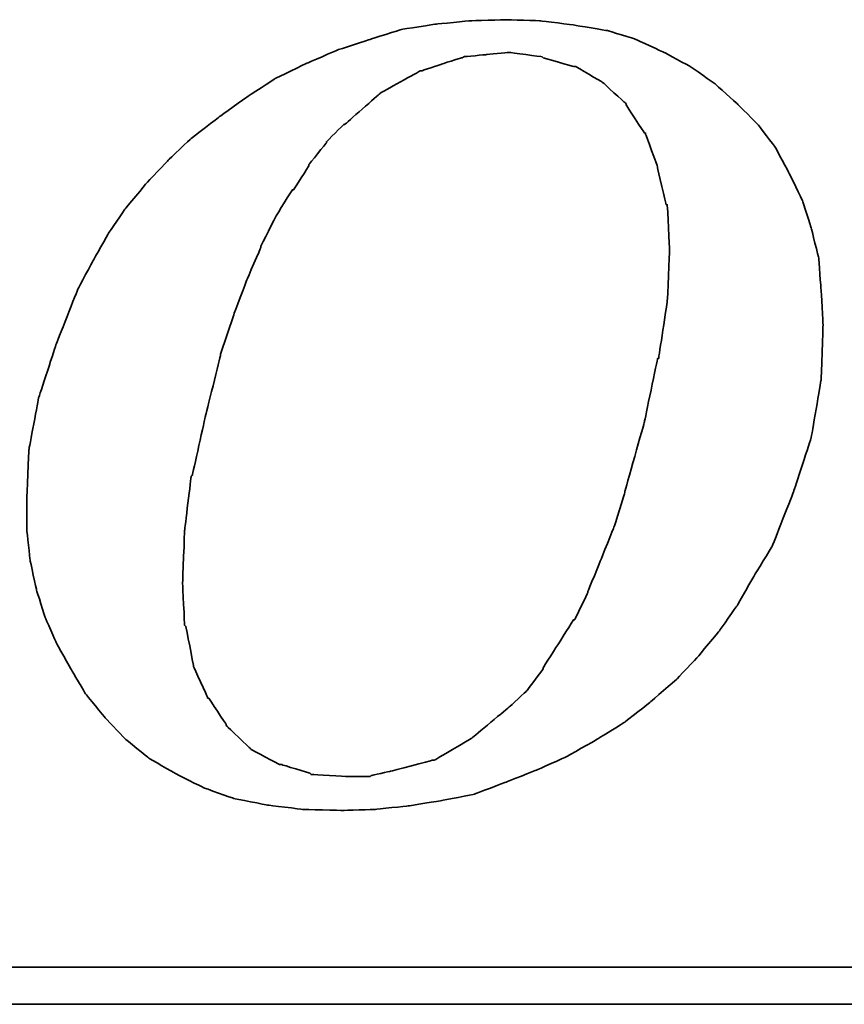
# Model space of a CAD drawing. Extents: x 360 to 2037, y -503 to 705.
# Tile 42 of 47: x 949.32 to 952.52, y 203.8 to 207.63. Entities that reach past the tile are written whole.
import ezdxf

# ---------------------------------------------------------------- set-up
doc = ezdxf.new("R2010")
doc.units = 0
doc.header["$LTSCALE"] = 2
doc.header["$MEASUREMENT"] = 0
doc.layers.add('CHA', color=7, linetype='Continuous')
doc.layers.add('layer 1', color=7, linetype='Continuous')

# ---------------------------------------------------------------- blocks, each defined once
blk = doc.blocks.new('TBI MOTION logo(完整正式版)')
at = {"layer": 'layer 1', "color": 22, "lineweight": 35}
for points, knots in [([(35.79625, -6.98375), (35.79625, -6.98375), (36.23125, -7.43875), (36.23125, -7.43875), (36.23125, -7.43875), (36.23125, -7.43875), (36.75625, -7.87125), (36.75625, -7.87125), (36.75625, -7.87125), (36.75625, -7.87125), (37.33125, -8.20375), (37.33125, -8.20375), (37.33125, -8.20375), (37.33125, -8.20375), (37.95625, -8.51875), (37.95625, -8.51875), (37.95625, -8.51875), (37.95625, -8.51875), (38.62625, -8.75875), (38.62625, -8.75875), (38.62625, -8.75875), (38.62625, -8.75875), (39.37125, -8.90375), (39.37125, -8.90375), (39.37125, -8.90375), (39.37125, -8.90375), (40.14125, -8.99875), (40.14125, -8.99875), (40.14125, -8.99875), (40.14125, -8.99875), (41.02625, -9.02375), (41.02625, -9.02375), (41.02625, -9.02375), (41.02625, -9.02375), (41.74625, -8.99875), (41.74625, -8.99875), (41.74625, -8.99875), (41.74625, -8.99875), (42.46625, -8.92375), (42.46625, -8.92375), (42.46625, -8.92375), (42.46625, -8.92375), (43.21125, -8.80625), (43.21125, -8.80625), (43.21125, -8.80625), (43.21125, -8.80625), (43.93125, -8.66375), (43.93125, -8.66375), (43.93125, -8.66375), (43.93125, -8.66375), (44.62625, -8.39875), (44.62625, -8.39875), (44.62625, -8.39875), (44.62625, -8.39875), (45.29625, -8.13375), (45.29625, -8.13375), (45.29625, -8.13375), (45.29625, -8.13375), (45.94625, -7.84375), (45.94625, -7.84375), (45.94625, -7.84375), (45.94625, -7.84375), (46.61625, -7.46375), (46.61625, -7.46375), (46.61625, -7.46375), (46.61625, -7.46375), (47.24125, -7.07875), (47.24125, -7.07875), (47.24125, -7.07875), (47.24125, -7.07875), (47.81625, -6.62375), (47.81625, -6.62375), (47.81625, -6.62375), (47.81625, -6.62375), (48.36875, -6.14375), (48.36875, -6.14375), (48.36875, -6.14375), (48.36875, -6.14375), (48.84625, -5.64125), (48.84625, -5.64125), (48.84625, -5.64125), (48.84625, -5.64125), (49.32625, -5.06375), (49.32625, -5.06375), (49.32625, -5.06375), (49.32625, -5.06375), (49.71125, -4.51374), (49.71125, -4.51374), (49.71125, -4.51374), (49.71125, -4.51374), (50.09625, -3.83874), (50.09625, -3.83874), (50.09625, -3.83874), (50.09625, -3.83874), (50.48125, -3.21374), (50.48125, -3.21374), (50.48125, -3.21374), (50.48125, -3.21374), (50.96125, -1.99125), (50.96125, -1.99125), (50.96125, -1.99125), (50.96125, -1.99125), (51.34375, -0.81875), (51.34375, -0.81875), (51.34375, -0.81875), (51.34375, -0.81875), (51.56125, 0.45624), (51.56125, 0.45624), (51.56125, 0.45624), (51.56125, 0.45624), (51.60625, 1.67624), (51.60625, 1.67624), (51.60625, 1.67624), (51.60625, 1.67624), (51.56125, 2.44625), (51.56125, 2.44625), (51.56125, 2.44625), (51.56125, 2.44625), (51.51125, 3.14125), (51.51125, 3.14125), (51.51125, 3.14125), (51.51125, 3.14125), (51.34375, 3.81125), (51.34375, 3.81125), (51.34375, 3.81125), (51.34375, 3.81125), (51.15125, 4.41125), (51.15125, 4.41125), (51.15125, 4.41125), (51.15125, 4.41125), (50.86125, 5.01125), (50.86125, 5.01125), (50.86125, 5.01125), (50.86125, 5.01125), (50.55125, 5.58875), (50.55125, 5.58875), (50.55125, 5.58875), (50.55125, 5.58875), (50.16625, 6.09125), (50.16625, 6.09125), (50.16625, 6.09125), (50.16625, 6.09125), (49.71125, 6.54875), (49.71125, 6.54875), (49.71125, 6.54875), (49.71125, 6.54875), (49.23125, 6.98125), (49.23125, 6.98125), (49.23125, 6.98125), (49.23125, 6.98125), (48.67875, 7.36625), (48.67875, 7.36625), (48.67875, 7.36625), (48.67875, 7.36625), (48.10375, 7.67625), (48.10375, 7.67625), (48.10375, 7.67625), (48.10375, 7.67625), (47.48125, 7.96375), (47.48125, 7.96375), (47.48125, 7.96375), (47.48125, 7.96375), (46.85625, 8.15625), (46.85625, 8.15625), (46.85625, 8.15625), (46.85625, 8.15625), (46.13625, 8.27624), (46.13625, 8.27624), (46.13625, 8.27624), (46.13625, 8.27624), (45.39125, 8.37125), (45.39125, 8.37125), (45.39125, 8.37125), (45.39125, 8.37125), (44.62625, 8.39624), (44.62625, 8.39624), (44.62625, 8.39624), (44.62625, 8.39624), (43.83625, 8.37125), (43.83625, 8.37125), (43.83625, 8.37125), (43.83625, 8.37125), (43.09125, 8.30125), (43.09125, 8.30125), (43.09125, 8.30125), (43.09125, 8.30125), (42.32125, 8.18125), (42.32125, 8.18125), (42.32125, 8.18125), (42.32125, 8.18125), (41.62875, 7.96375), (41.62875, 7.96375), (41.62875, 7.96375), (41.62875, 7.96375), (40.90625, 7.72625), (40.90625, 7.72625), (40.90625, 7.72625), (40.90625, 7.72625), (40.23624, 7.43625), (40.23624, 7.43625), (40.23624, 7.43625), (40.23624, 7.43625), (39.54124, 7.10125), (39.54124, 7.10125), (39.54124, 7.10125), (39.54124, 7.10125), (38.91625, 6.69125), (38.91625, 6.69125), (38.91625, 6.69125), (38.91625, 6.69125), (38.31625, 6.26125), (38.31625, 6.26125), (38.31625, 6.26125), (38.31625, 6.26125), (37.69125, 5.78125), (37.69125, 5.78125), (37.69125, 5.78125), (37.69125, 5.78125), (37.18625, 5.30125), (37.18625, 5.30125), (37.18625, 5.30125), (37.18625, 5.30125), (36.70625, 4.79624), (36.70625, 4.79624), (36.70625, 4.79624), (36.70625, 4.79624), (36.23125, 4.22125), (36.23125, 4.22125), (36.23125, 4.22125), (36.23125, 4.22125), (35.87124, 3.69375), (35.87124, 3.69375), (35.87124, 3.69375), (35.87124, 3.69375), (35.53125, 3.09125), (35.53125, 3.09125), (35.53125, 3.09125), (35.53125, 3.09125), (35.19875, 2.47125), (35.19875, 2.47125), (35.19875, 2.47125), (35.19875, 2.47125), (34.71625, 1.24625), (34.71625, 1.24625), (34.71625, 1.24625), (34.71625, 1.24625), (34.33125, 0.06874), (34.33125, 0.06874), (34.33125, 0.06874), (34.33125, 0.06874), (34.11625, -1.07875), (34.11625, -1.07875), (34.11625, -1.07875), (34.11625, -1.07875), (34.07125, -2.15875), (34.07125, -2.15875), (34.07125, -2.15875), (34.07125, -2.15875), (34.07125, -2.85375), (34.07125, -2.85375), (34.07125, -2.85375), (34.07125, -2.85375), (34.14125, -3.50375), (34.14125, -3.50375), (34.14125, -3.50375), (34.14125, -3.50375), (34.28625, -4.17375), (34.28625, -4.17375), (34.28625, -4.17375), (34.28625, -4.17375), (34.47625, -4.77624), (34.47625, -4.77624), (34.47625, -4.77624), (34.47625, -4.77624), (34.71625, -5.32625), (34.71625, -5.32625), (34.71625, -5.32625), (34.71625, -5.32625), (35.05375, -5.92875), (35.05375, -5.92875), (35.05375, -5.92875), (35.05375, -5.92875), (35.36375, -6.45375), (35.36375, -6.45375), (35.36375, -6.45375), (35.36375, -6.45375), (35.79625, -6.98375), (35.79625, -6.98375)], [0, 0, 0, 0, 0.01388889, 0.01388889, 0.01388889, 0.0138889, 0.02777778, 0.02777778, 0.02777778, 0.02777779, 0.04166667, 0.04166667, 0.04166667, 0.04166668, 0.05555556, 0.05555556, 0.05555556, 0.05555557, 0.06944444, 0.06944444, 0.06944444, 0.06944445, 0.08333333, 0.08333333, 0.08333333, 0.08333334, 0.09722222, 0.09722222, 0.09722222, 0.09722223, 0.11111111, 0.11111111, 0.11111111, 0.11111112, 0.125, 0.125, 0.125, 0.12500001, 0.13888889, 0.13888889, 0.13888889, 0.1388889, 0.15277778, 0.15277778, 0.15277778, 0.15277779, 0.16666667, 0.16666667, 0.16666667, 0.16666668, 0.18055556, 0.18055556, 0.18055556, 0.18055557, 0.19444444, 0.19444444, 0.19444444, 0.19444445, 0.20833333, 0.20833333, 0.20833333, 0.20833334, 0.22222222, 0.22222222, 0.22222222, 0.22222223, 0.23611111, 0.23611111, 0.23611111, 0.23611112, 0.25, 0.25, 0.25, 0.25000001, 0.26388889, 0.26388889, 0.26388889, 0.2638889, 0.27777778, 0.27777778, 0.27777778, 0.27777779, 0.29166667, 0.29166667, 0.29166667, 0.29166668, 0.30555556, 0.30555556, 0.30555556, 0.30555557, 0.31944444, 0.31944444, 0.31944444, 0.31944445, 0.33333333, 0.33333333, 0.33333333, 0.33333334, 0.34722222, 0.34722222, 0.34722222, 0.34722223, 0.36111111, 0.36111111, 0.36111111, 0.36111112, 0.375, 0.375, 0.375, 0.37500001, 0.38888889, 0.38888889, 0.38888889, 0.3888889, 0.40277778, 0.40277778, 0.40277778, 0.40277779, 0.41666667, 0.41666667, 0.41666667, 0.41666668, 0.43055556, 0.43055556, 0.43055556, 0.43055557, 0.44444444, 0.44444444, 0.44444444, 0.44444445, 0.45833333, 0.45833333, 0.45833333, 0.45833334, 0.47222222, 0.47222222, 0.47222222, 0.47222223, 0.48611111, 0.48611111, 0.48611111, 0.48611112, 0.5, 0.5, 0.5, 0.50000001, 0.51388889, 0.51388889, 0.51388889, 0.5138889, 0.52777778, 0.52777778, 0.52777778, 0.52777779, 0.54166667, 0.54166667, 0.54166667, 0.54166668, 0.55555556, 0.55555556, 0.55555556, 0.55555557, 0.56944444, 0.56944444, 0.56944444, 0.56944445, 0.58333333, 0.58333333, 0.58333333, 0.58333334, 0.59722222, 0.59722222, 0.59722222, 0.59722223, 0.61111111, 0.61111111, 0.61111111, 0.61111112, 0.625, 0.625, 0.625, 0.62500001, 0.63888889, 0.63888889, 0.63888889, 0.6388889, 0.65277778, 0.65277778, 0.65277778, 0.65277779, 0.66666667, 0.66666667, 0.66666667, 0.66666668, 0.68055556, 0.68055556, 0.68055556, 0.68055557, 0.69444444, 0.69444444, 0.69444444, 0.69444445, 0.70833333, 0.70833333, 0.70833333, 0.70833334, 0.72222222, 0.72222222, 0.72222222, 0.72222223, 0.73611111, 0.73611111, 0.73611111, 0.73611112, 0.75, 0.75, 0.75, 0.75000001, 0.76388889, 0.76388889, 0.76388889, 0.7638889, 0.77777778, 0.77777778, 0.77777778, 0.77777779, 0.79166667, 0.79166667, 0.79166667, 0.79166668, 0.80555556, 0.80555556, 0.80555556, 0.80555557, 0.81944444, 0.81944444, 0.81944444, 0.81944445, 0.83333333, 0.83333333, 0.83333333, 0.83333334, 0.84722222, 0.84722222, 0.84722222, 0.84722223, 0.86111111, 0.86111111, 0.86111111, 0.86111112, 0.875, 0.875, 0.875, 0.87500001, 0.88888889, 0.88888889, 0.88888889, 0.8888889, 0.90277778, 0.90277778, 0.90277778, 0.90277779, 0.91666667, 0.91666667, 0.91666667, 0.91666668, 0.93055556, 0.93055556, 0.93055556, 0.93055557, 0.94444444, 0.94444444, 0.94444444, 0.94444445, 0.95833333, 0.95833333, 0.95833333, 0.95833334, 0.97222222, 0.97222222, 0.97222222, 0.97222223, 0.98611111, 0.98611111, 0.98611111, 0.98611112, 1, 1, 1, 1]), ([(38.33875, 1.03124), (38.33875, 1.03124), (38.62625, 1.89625), (38.62625, 1.89625), (38.62625, 1.89625), (38.62625, 1.89625), (38.91625, 2.66375), (38.91625, 2.66375), (38.91625, 2.66375), (38.91625, 2.66375), (39.22625, 3.38125), (39.22625, 3.38125), (39.22625, 3.38125), (39.22625, 3.38125), (39.22625, 3.40624), (39.22625, 3.40624), (39.22625, 3.40624), (39.22625, 3.40624), (39.56124, 4.07624), (39.56124, 4.07624), (39.56124, 4.07624), (39.56124, 4.07624), (39.92125, 4.65125), (39.92125, 4.65125), (39.92125, 4.65125), (39.92125, 4.65125), (39.94625, 4.65125), (39.94625, 4.65125), (39.94625, 4.65125), (39.94625, 4.65125), (40.28125, 5.17875), (40.28125, 5.17875), (40.28125, 5.17875), (40.28125, 5.17875), (40.28125, 5.20375), (40.28125, 5.20375), (40.28125, 5.20375), (40.28125, 5.20375), (40.66875, 5.68625), (40.66875, 5.68625), (40.66875, 5.68625), (40.66875, 5.68625), (40.66875, 5.70625), (40.66875, 5.70625), (40.66875, 5.70625), (40.66875, 5.70625), (41.05124, 6.09125), (41.05124, 6.09125), (41.05124, 6.09125), (41.05124, 6.09125), (41.07625, 6.09125), (41.07625, 6.09125), (41.07625, 6.09125), (41.07625, 6.09125), (41.84125, 6.76625), (41.84125, 6.76625), (41.84125, 6.76625), (41.84125, 6.76625), (41.86625, 6.78625), (41.86625, 6.78625), (41.86625, 6.78625), (41.86625, 6.78625), (42.73125, 7.26624), (42.73125, 7.26624), (42.73125, 7.26624), (42.73125, 7.26624), (42.75625, 7.26624), (42.75625, 7.26624), (42.75625, 7.26624), (42.75625, 7.26624), (43.18625, 7.41125), (43.18625, 7.41125), (43.18625, 7.41125), (43.18625, 7.41125), (43.64125, 7.55625), (43.64125, 7.55625), (43.64125, 7.55625), (43.64125, 7.55625), (43.66625, 7.55625), (43.66625, 7.55625), (43.66625, 7.55625), (43.66625, 7.55625), (43.69125, 7.58124), (43.69125, 7.58124), (43.69125, 7.58124), (43.69125, 7.58124), (44.19125, 7.62625), (44.19125, 7.62625), (44.19125, 7.62625), (44.19125, 7.62625), (44.67125, 7.67625), (44.67125, 7.67625), (44.67125, 7.67625), (44.67125, 7.67625), (44.69625, 7.67625), (44.69625, 7.67625), (44.69625, 7.67625), (44.69625, 7.67625), (45.41875, 7.58124), (45.41875, 7.58124), (45.41875, 7.58124), (45.41875, 7.58124), (45.44125, 7.55625), (45.44125, 7.55625), (45.44125, 7.55625), (45.44125, 7.55625), (46.11125, 7.36625), (46.11125, 7.36625), (46.11125, 7.36625), (46.11125, 7.36625), (46.13625, 7.36625), (46.13625, 7.36625), (46.13625, 7.36625), (46.13625, 7.36625), (46.15875, 7.36625), (46.15875, 7.36625), (46.15875, 7.36625), (46.15875, 7.36625), (46.73625, 7.02624), (46.73625, 7.02624), (46.73625, 7.02624), (46.73625, 7.02624), (46.76125, 7.00624), (46.76125, 7.00624), (46.76125, 7.00624), (46.76125, 7.00624), (47.24125, 6.57124), (47.24125, 6.57124), (47.24125, 6.57124), (47.24125, 6.57124), (47.26625, 6.54875), (47.26625, 6.54875), (47.26625, 6.54875), (47.26625, 6.54875), (47.26625, 6.52375), (47.26625, 6.52375), (47.26625, 6.52375), (47.26625, 6.52375), (47.67375, 5.89875), (47.67375, 5.89875), (47.67375, 5.89875), (47.67375, 5.89875), (47.69625, 5.89875), (47.69625, 5.89875), (47.69625, 5.89875), (47.69625, 5.89875), (47.69625, 5.87625), (47.69625, 5.87625), (47.69625, 5.87625), (47.69625, 5.87625), (47.96125, 5.15625), (47.96125, 5.15625), (47.96125, 5.15625), (47.96125, 5.15625), (47.96125, 5.13125), (47.96125, 5.13125), (47.96125, 5.13125), (47.96125, 5.13125), (48.15125, 4.31875), (48.15125, 4.31875), (48.15125, 4.31875), (48.15125, 4.31875), (48.17625, 4.31875), (48.17625, 4.31875), (48.17625, 4.31875), (48.17625, 4.31875), (48.17625, 4.29125), (48.17625, 4.29125), (48.17625, 4.29125), (48.17625, 4.29125), (48.22625, 3.33125), (48.22625, 3.33125), (48.22625, 3.33125), (48.22625, 3.33125), (48.22625, 3.30875), (48.22625, 3.30875), (48.22625, 3.30875), (48.22625, 3.30875), (48.17625, 2.20624), (48.17625, 2.20624), (48.17625, 2.20624), (48.17625, 2.20624), (48.17625, 2.18124), (48.17625, 2.18124), (48.17625, 2.18124), (48.17625, 2.18124), (47.98375, 0.93624), (47.98375, 0.93624), (47.98375, 0.93624), (47.98375, 0.93624), (47.96125, 0.93624), (47.96125, 0.93624), (47.96125, 0.93624), (47.96125, 0.93624), (47.67375, -0.45874), (47.67375, -0.45874), (47.67375, -0.45874), (47.67375, -0.45874), (47.24125, -1.99125), (47.24125, -1.99125), (47.24125, -1.99125), (47.24125, -1.99125), (47.24125, -2.01874), (47.24125, -2.01874), (47.24125, -2.01874), (47.24125, -2.01874), (47.00125, -2.78375), (47.00125, -2.78375), (47.00125, -2.78375), (47.00125, -2.78375), (46.71125, -3.50375), (46.71125, -3.50375), (46.71125, -3.50375), (46.71125, -3.50375), (46.42625, -4.19875), (46.42625, -4.19875), (46.42625, -4.19875), (46.42625, -4.19875), (46.42625, -4.22375), (46.42625, -4.22375), (46.42625, -4.22375), (46.42625, -4.22375), (46.13625, -4.82374), (46.13625, -4.82374), (46.13625, -4.82374), (46.13625, -4.82374), (46.11125, -4.82374), (46.11125, -4.82374), (46.11125, -4.82374), (46.11125, -4.82374), (45.77625, -5.35125), (45.77625, -5.35125), (45.77625, -5.35125), (45.77625, -5.35125), (45.44125, -5.87875), (45.44125, -5.87875), (45.44125, -5.87875), (45.44125, -5.87875), (45.44125, -5.90375), (45.44125, -5.90375), (45.44125, -5.90375), (45.44125, -5.90375), (45.10625, -6.35875), (45.10625, -6.35875), (45.10625, -6.35875), (45.10625, -6.35875), (45.08125, -6.38375), (45.08125, -6.38375), (45.08125, -6.38375), (45.08125, -6.38375), (44.69625, -6.74375), (44.69625, -6.74375), (44.69625, -6.74375), (44.69625, -6.74375), (43.88375, -7.41625), (43.88375, -7.41625), (43.88375, -7.41625), (43.88375, -7.41625), (43.85625, -7.43875), (43.85625, -7.43875), (43.85625, -7.43875), (43.85625, -7.43875), (43.04125, -7.91875), (43.04125, -7.91875), (43.04125, -7.91875), (43.04125, -7.91875), (43.01625, -7.91875), (43.01625, -7.91875), (43.01625, -7.91875), (43.01625, -7.91875), (42.99625, -7.91875), (42.99625, -7.91875), (42.99625, -7.91875), (42.99625, -7.91875), (42.08125, -8.15875), (42.08125, -8.15875), (42.08125, -8.15875), (42.08125, -8.15875), (41.65125, -8.25625), (41.65125, -8.25625), (41.65125, -8.25625), (41.65125, -8.25625), (41.62875, -8.27875), (41.62875, -8.27875), (41.62875, -8.27875), (41.62875, -8.27875), (41.60125, -8.27875), (41.60125, -8.27875), (41.60125, -8.27875), (41.60125, -8.27875), (41.12125, -8.27875), (41.12125, -8.27875), (41.12125, -8.27875), (41.12125, -8.27875), (40.35624, -8.23125), (40.35624, -8.23125), (40.35624, -8.23125), (40.35624, -8.23125), (40.33125, -8.23125), (40.33125, -8.23125), (40.33125, -8.23125), (40.33125, -8.23125), (40.30625, -8.20375), (40.30625, -8.20375), (40.30625, -8.20375), (40.30625, -8.20375), (39.68375, -8.01375), (39.68375, -8.01375), (39.68375, -8.01375), (39.68375, -8.01375), (39.66124, -8.01375), (39.66124, -8.01375), (39.66124, -8.01375), (39.66124, -8.01375), (39.63625, -8.01375), (39.63625, -8.01375), (39.63625, -8.01375), (39.63625, -8.01375), (39.01125, -7.67875), (39.01125, -7.67875), (39.01125, -7.67875), (39.01125, -7.67875), (38.98875, -7.65375), (38.98875, -7.65375), (38.98875, -7.65375), (38.98875, -7.65375), (38.48625, -7.17375), (38.48625, -7.17375), (38.48625, -7.17375), (38.48625, -7.17375), (38.45875, -7.14875), (38.45875, -7.14875), (38.45875, -7.14875), (38.45875, -7.14875), (38.45875, -7.12875), (38.45875, -7.12875), (38.45875, -7.12875), (38.45875, -7.12875), (38.07625, -6.54875), (38.07625, -6.54875), (38.07625, -6.54875), (38.07625, -6.54875), (38.05125, -6.54875), (38.05125, -6.54875), (38.05125, -6.54875), (38.05125, -6.54875), (38.05125, -6.52875), (38.05125, -6.52875), (38.05125, -6.52875), (38.05125, -6.52875), (37.74125, -5.85375), (37.74125, -5.85375), (37.74125, -5.85375), (37.74125, -5.85375), (37.74125, -5.82875), (37.74125, -5.82875), (37.74125, -5.82875), (37.74125, -5.82875), (37.57375, -4.96875), (37.57375, -4.96875), (37.57375, -4.96875), (37.57375, -4.96875), (37.54625, -4.94375), (37.54625, -4.94375), (37.54625, -4.94375), (37.54625, -4.94375), (37.50125, -4.03375), (37.50125, -4.03375), (37.50125, -4.03375), (37.50125, -4.03375), (37.50125, -4.00875), (37.50125, -4.00875), (37.50125, -4.00875), (37.50125, -4.00875), (37.54625, -2.85375), (37.54625, -2.85375), (37.54625, -2.85375), (37.54625, -2.85375), (37.69125, -1.65875), (37.69125, -1.65875), (37.69125, -1.65875), (37.69125, -1.65875), (37.71624, -1.63375), (37.71624, -1.63375), (37.71624, -1.63375), (37.71624, -1.63375), (38.00375, -0.33875), (38.00375, -0.33875), (38.00375, -0.33875), (38.00375, -0.33875), (38.33875, 1.00624), (38.33875, 1.00624), (38.33875, 1.00624), (38.33875, 1.00624), (38.33875, 1.03124), (38.33875, 1.03124)], [0, 0, 0, 0, 0.01010101, 0.01010101, 0.01010101, 0.01010102, 0.02020202, 0.02020202, 0.02020202, 0.02020203, 0.03030303, 0.03030303, 0.03030303, 0.03030304, 0.04040404, 0.04040404, 0.04040404, 0.04040405, 0.05050505, 0.05050505, 0.05050505, 0.05050506, 0.06060606, 0.06060606, 0.06060606, 0.06060607, 0.07070707, 0.07070707, 0.07070707, 0.07070708, 0.08080808, 0.08080808, 0.08080808, 0.08080809, 0.09090909, 0.09090909, 0.09090909, 0.0909091, 0.1010101, 0.1010101, 0.1010101, 0.10101011, 0.11111111, 0.11111111, 0.11111111, 0.11111112, 0.12121212, 0.12121212, 0.12121212, 0.12121213, 0.13131313, 0.13131313, 0.13131313, 0.13131314, 0.14141414, 0.14141414, 0.14141414, 0.14141415, 0.15151515, 0.15151515, 0.15151515, 0.15151516, 0.16161616, 0.16161616, 0.16161616, 0.16161617, 0.17171717, 0.17171717, 0.17171717, 0.17171718, 0.18181818, 0.18181818, 0.18181818, 0.18181819, 0.19191919, 0.19191919, 0.19191919, 0.1919192, 0.2020202, 0.2020202, 0.2020202, 0.20202021, 0.21212121, 0.21212121, 0.21212121, 0.21212122, 0.22222222, 0.22222222, 0.22222222, 0.22222223, 0.23232323, 0.23232323, 0.23232323, 0.23232324, 0.24242424, 0.24242424, 0.24242424, 0.24242425, 0.25252525, 0.25252525, 0.25252525, 0.25252526, 0.26262626, 0.26262626, 0.26262626, 0.26262627, 0.27272727, 0.27272727, 0.27272727, 0.27272728, 0.28282828, 0.28282828, 0.28282828, 0.28282829, 0.29292929, 0.29292929, 0.29292929, 0.2929293, 0.3030303, 0.3030303, 0.3030303, 0.30303031, 0.31313131, 0.31313131, 0.31313131, 0.31313132, 0.32323232, 0.32323232, 0.32323232, 0.32323233, 0.33333333, 0.33333333, 0.33333333, 0.33333334, 0.34343434, 0.34343434, 0.34343434, 0.34343435, 0.35353535, 0.35353535, 0.35353535, 0.35353536, 0.36363636, 0.36363636, 0.36363636, 0.36363637, 0.37373737, 0.37373737, 0.37373737, 0.37373738, 0.38383838, 0.38383838, 0.38383838, 0.38383839, 0.39393939, 0.39393939, 0.39393939, 0.3939394, 0.4040404, 0.4040404, 0.4040404, 0.40404041, 0.41414141, 0.41414141, 0.41414141, 0.41414142, 0.42424242, 0.42424242, 0.42424242, 0.42424243, 0.43434343, 0.43434343, 0.43434343, 0.43434344, 0.44444444, 0.44444444, 0.44444444, 0.44444445, 0.45454545, 0.45454545, 0.45454545, 0.45454546, 0.46464646, 0.46464646, 0.46464646, 0.46464647, 0.47474747, 0.47474747, 0.47474747, 0.47474748, 0.48484848, 0.48484848, 0.48484848, 0.48484849, 0.49494949, 0.49494949, 0.49494949, 0.4949495, 0.50505051, 0.50505051, 0.50505051, 0.50505052, 0.51515152, 0.51515152, 0.51515152, 0.51515153, 0.52525253, 0.52525253, 0.52525253, 0.52525254, 0.53535354, 0.53535354, 0.53535354, 0.53535355, 0.54545455, 0.54545455, 0.54545455, 0.54545456, 0.55555556, 0.55555556, 0.55555556, 0.55555557, 0.56565657, 0.56565657, 0.56565657, 0.56565658, 0.57575758, 0.57575758, 0.57575758, 0.57575759, 0.58585859, 0.58585859, 0.58585859, 0.5858586, 0.5959596, 0.5959596, 0.5959596, 0.59595961, 0.60606061, 0.60606061, 0.60606061, 0.60606062, 0.61616162, 0.61616162, 0.61616162, 0.61616163, 0.62626263, 0.62626263, 0.62626263, 0.62626264, 0.63636364, 0.63636364, 0.63636364, 0.63636365, 0.64646465, 0.64646465, 0.64646465, 0.64646466, 0.65656566, 0.65656566, 0.65656566, 0.65656567, 0.66666667, 0.66666667, 0.66666667, 0.66666668, 0.67676768, 0.67676768, 0.67676768, 0.67676769, 0.68686869, 0.68686869, 0.68686869, 0.6868687, 0.6969697, 0.6969697, 0.6969697, 0.69696971, 0.70707071, 0.70707071, 0.70707071, 0.70707072, 0.71717172, 0.71717172, 0.71717172, 0.71717173, 0.72727273, 0.72727273, 0.72727273, 0.72727274, 0.73737374, 0.73737374, 0.73737374, 0.73737375, 0.74747475, 0.74747475, 0.74747475, 0.74747476, 0.75757576, 0.75757576, 0.75757576, 0.75757577, 0.76767677, 0.76767677, 0.76767677, 0.76767678, 0.77777778, 0.77777778, 0.77777778, 0.77777779, 0.78787879, 0.78787879, 0.78787879, 0.7878788, 0.7979798, 0.7979798, 0.7979798, 0.79797981, 0.80808081, 0.80808081, 0.80808081, 0.80808082, 0.81818182, 0.81818182, 0.81818182, 0.81818183, 0.82828283, 0.82828283, 0.82828283, 0.82828284, 0.83838384, 0.83838384, 0.83838384, 0.83838385, 0.84848485, 0.84848485, 0.84848485, 0.84848486, 0.85858586, 0.85858586, 0.85858586, 0.85858587, 0.86868687, 0.86868687, 0.86868687, 0.86868688, 0.87878788, 0.87878788, 0.87878788, 0.87878789, 0.88888889, 0.88888889, 0.88888889, 0.8888889, 0.8989899, 0.8989899, 0.8989899, 0.89898991, 0.90909091, 0.90909091, 0.90909091, 0.90909092, 0.91919192, 0.91919192, 0.91919192, 0.91919193, 0.92929293, 0.92929293, 0.92929293, 0.92929294, 0.93939394, 0.93939394, 0.93939394, 0.93939395, 0.94949495, 0.94949495, 0.94949495, 0.94949496, 0.95959596, 0.95959596, 0.95959596, 0.95959597, 0.96969697, 0.96969697, 0.96969697, 0.96969698, 0.97979798, 0.97979798, 0.97979798, 0.97979799, 0.98989899, 0.98989899, 0.98989899, 0.989899, 1, 1, 1, 1]), ([(75.90875, -9.47875), (75.90875, -9.47875), (75.90875, -12.28625), (75.90875, -12.28625), (75.90875, -12.28625), (75.90875, -12.28625), (75.90875, -12.47875), (75.90875, -12.47875), (75.90875, -12.47875), (75.90875, -12.47875), (75.71625, -12.47875), (75.71625, -12.47875), (75.71625, -12.47875), (75.71625, -12.47875), (-88.32875, -12.47875), (-88.32875, -12.47875), (-88.32875, -12.47875), (-88.32875, -12.47875), (-88.32875, -13.29375), (-88.32875, -13.29375), (-88.32875, -13.29375), (-88.32875, -13.29375), (82.89125, -13.29375), (82.89125, -13.29375), (82.89125, -13.29375), (82.89125, -13.29375), (75.90875, -9.47875), (75.90875, -9.47875)], [0, 0, 0, 0, 0.14285714, 0.14285714, 0.14285714, 0.14285715, 0.28571429, 0.28571429, 0.28571429, 0.2857143, 0.42857143, 0.42857143, 0.42857143, 0.42857144, 0.57142857, 0.57142857, 0.57142857, 0.57142858, 0.71428571, 0.71428571, 0.71428571, 0.71428572, 0.85714286, 0.85714286, 0.85714286, 0.85714287, 1, 1, 1, 1])]:
    blk.add_open_spline(points, degree=3, knots=knots, dxfattribs=at)

msp = doc.modelspace()

# ---------------------------------------------------------------- block references
at = {"layer": 'CHA', "color": 0, "xscale": 0.1765387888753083, "yscale": 0.1765387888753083, "zscale": 0.1765387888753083}
msp.add_blockref('TBI MOTION logo(完整正式版)', (943.3311, 206.1491), dxfattribs=at)

doc.saveas('drawing.dxf')
